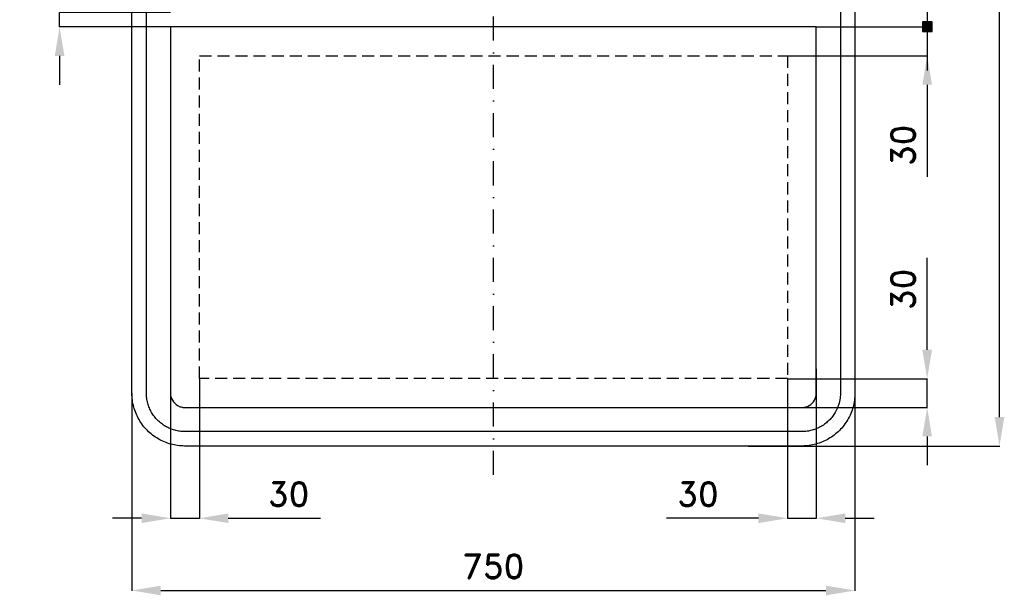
# Model space of a CAD drawing. Header units: millimetres. Extents: x -491 to 530, y -655 to 585.
# Tile 1 of 2: x -491 to 530, y -655 to -57. Entities that reach past the tile are written whole.
import ezdxf

# ---------------------------------------------------------------- set-up
doc = ezdxf.new("R2010")
doc.units = ezdxf.units.MM
doc.header["$LTSCALE"] = 5
doc.linetypes.add('ČERCHOVANÁX2', pattern=[2, 1, -0.5, 0, -0.5])
doc.linetypes.add('ČÁRKOVANÁX2', pattern=[1.5, 1, -0.5])
doc.layers.add('Kóty', color=2, linetype='Continuous')
doc.layers.add('Značka', color=7, linetype='Continuous')
doc.styles.get("Standard").update_dxf_attribs({"font": 'romand.shx', "height": 25})
doc.dimstyles.get("Standard").update_dxf_attribs({"dimtxt": 25, "dimasz": 30, "dimexe": 0.18, "dimexo": 0.0625, "dimgap": 12.5, "dimtad": 1, "dimdec": 0, "dimzin": 0, "dimdsep": 46, "dimtxsty": 'Standard', "dimcen": 0.09, "dimadec": 0, "dimazin": 0, "dimtfac": 1, "dimtdec": 0, "dimtofl": 0, "dimtmove": 0, "dimatfit": 3, "dimfxl": 1, "dimtolj": 1, "dimtzin": 0, "dimarcsym": 0})

# ---------------------------------------------------------------- blocks, each defined once
blk = doc.blocks.new('*D0')
at = {"layer": 'Defpoints', "color": 0, "transparency": 16777216}
for p in [(-450, -50), (-335, -50), (-335, -65)]:
    blk.add_point(p, dxfattribs=at)
at = {"layer": 'Kóty', "color": 0, "lineweight": -2, "transparency": 16777216}
for p, q in [((-450, -20), (-450, 71.9)), ((-335.1, -50), (-450.2, -50)), ((-335.1, -65), (-450.2, -65)), ((-450, -95), (-450, -125))]:
    blk.add_line(p, q, dxfattribs=at)
at = {"layer": 'Kóty', "color": 0, "transparency": 16777216}
for points in [[(-455, -20), (-445, -20), (-450, -50)], [(-455, -95), (-445, -95), (-450, -65)]]:
    blk.add_solid(points, dxfattribs=at)
at = {"layer": 'Kóty', "color": 0, "transparency": 16777216, "insert": (-475, 41), "char_height": 25, "attachment_point": 5, "rotation": 90}
blk.add_mtext('\\A1;15', dxfattribs=at)
blk = doc.blocks.new('*D1')
at = {"layer": 'Defpoints', "color": 0, "transparency": 16777216}
for p in [(-335, -431), (-305, -430), (-305, -575)]:
    blk.add_point(p, dxfattribs=at)
at = {"layer": 'Kóty', "color": 0, "lineweight": -2, "transparency": 16777216}
for p, q in [((-335, -431), (-335, -575.2)), ((-305, -430.1), (-305, -575.2)), ((-365, -575), (-395, -575)), ((-275, -575), (-179.5, -575))]:
    blk.add_line(p, q, dxfattribs=at)
at = {"layer": 'Kóty', "color": 0, "transparency": 16777216}
for points in [[(-365, -570), (-365, -580), (-335, -575)], [(-275, -570), (-275, -580), (-305, -575)]]:
    blk.add_solid(points, dxfattribs=at)
at = {"layer": 'Kóty', "color": 0, "transparency": 16777216, "insert": (-212.3, -550), "char_height": 25, "attachment_point": 5}
blk.add_mtext('\\A1;30', dxfattribs=at)
blk = doc.blocks.new('*D2')
at = {"layer": 'Defpoints', "color": 0, "transparency": 16777216}
for p in [(335, -419.9), (305, -430), (305, -575)]:
    blk.add_point(p, dxfattribs=at)
at = {"layer": 'Kóty', "color": 0, "lineweight": -2, "transparency": 16777216}
for p, q in [((335, -419.9), (335, -575.2)), ((305, -430.1), (305, -575.2)), ((275, -575), (179.5, -575)), ((365, -575), (395, -575))]:
    blk.add_line(p, q, dxfattribs=at)
at = {"layer": 'Kóty', "color": 0, "transparency": 16777216}
for points in [[(275, -570), (275, -580), (305, -575)], [(365, -570), (365, -580), (335, -575)]]:
    blk.add_solid(points, dxfattribs=at)
at = {"layer": 'Kóty', "color": 0, "transparency": 16777216, "insert": (212.3, -550), "char_height": 25, "attachment_point": 5}
blk.add_mtext('\\A1;30', dxfattribs=at)
blk = doc.blocks.new('*D3')
at = {"layer": 'Defpoints', "color": 0, "transparency": 16777216}
for p in [(305, -430.1), (450, -430.1), (297.5, -460)]:
    blk.add_point(p, dxfattribs=at)
at = {"layer": 'Kóty', "color": 0, "lineweight": -2, "transparency": 16777216}
for p, q in [((450, -400.1), (450, -304.6)), ((305.1, -430.1), (450.2, -430.1)), ((297.6, -460), (450.2, -460)), ((450, -490), (450, -520))]:
    blk.add_line(p, q, dxfattribs=at)
at = {"layer": 'Kóty', "color": 0, "transparency": 16777216}
for points in [[(445, -400.1), (455, -400.1), (450, -430.1)], [(445, -490), (455, -490), (450, -460)]]:
    blk.add_solid(points, dxfattribs=at)
at = {"layer": 'Kóty', "color": 0, "transparency": 16777216, "insert": (425, -337.3), "char_height": 25, "attachment_point": 5, "rotation": 90}
blk.add_mtext('\\A1;30', dxfattribs=at)
blk = doc.blocks.new('*D4')
at = {"layer": 'Defpoints', "color": 0, "transparency": 16777216}
for p in [(276.7, 500), (525, 500), (264.4, -500)]:
    blk.add_point(p, dxfattribs=at)
at = {"layer": 'Kóty', "color": 0, "lineweight": -2, "transparency": 16777216}
for p, q in [((276.7, 500), (525.2, 500)), ((525, -470), (525, 470)), ((264.4, -500), (525.2, -500))]:
    blk.add_line(p, q, dxfattribs=at)
at = {"layer": 'Kóty', "color": 0, "transparency": 16777216}
for points in [[(520, 470), (530, 470), (525, 500)], [(520, -470), (530, -470), (525, -500)]]:
    blk.add_solid(points, dxfattribs=at)
at = {"layer": 'Kóty', "color": 0, "transparency": 16777216, "insert": (500, 0), "char_height": 25, "attachment_point": 5, "rotation": 90}
blk.add_mtext('\\A1;1000', dxfattribs=at)
blk = doc.blocks.new('*D5')
at = {"layer": 'Defpoints', "color": 0, "transparency": 16777216}
for p in [(-375, -445), (375, -445.432), (375, -650)]:
    blk.add_point(p, dxfattribs=at)
at = {"layer": 'Kóty', "color": 0, "lineweight": -2, "transparency": 16777216}
for p, q in [((-375, -445.0625), (-375, -650.18)), ((375, -445.4945), (375, -650.18)), ((-345, -650), (345, -650))]:
    blk.add_line(p, q, dxfattribs=at)
at = {"layer": 'Kóty', "color": 0, "transparency": 16777216}
for points in [[(-345, -645), (-345, -655), (-375, -650)], [(345, -645), (345, -655), (375, -650)]]:
    blk.add_solid(points, dxfattribs=at)
at = {"layer": 'Kóty', "color": 0, "transparency": 16777216, "insert": (0, -625), "char_height": 25, "attachment_point": 5}
blk.add_mtext('\\A1;750', dxfattribs=at)

msp = doc.modelspace()

# ---------------------------------------------------------------- hatches: boundary and pattern name
at = {"layer": 'Kóty'}
h = msp.add_hatch(color=256, dxfattribs=at)
h.dxf.hatch_style = 1
h.paths.add_polyline_path([(445.18, -69.82), (455.18, -69.82), (455.18, -59.82), (445.18, -59.82)])

# ---------------------------------------------------------------- linework, layer by layer
for p, q in [((450, -10.015), (450, -110)), ((335.062, -65), (450.18, -65)), ((305.062, -95), (450.18, -95)), ((450, -125), (450, -220.476))]:
    msp.add_line(p, q, dxfattribs=at)
for points in [[(-450, -65), (-450, -50)], [(445.18, -59.82), (455.18, -69.82)], [(455.18, -59.82), (445.18, -69.82)], [(450, -460), (450, -430.063)], [(-335, -575), (-305, -575)], [(305, -575), (335, -575)]]:
    msp.add_lwpolyline(points, dxfattribs=at)
msp.add_lwpolyline([(445.18, -69.82), (455.18, -69.82), (455.18, -59.82), (445.18, -59.82)], close=True, dxfattribs=at)
msp.add_solid([(445, -125), (455, -125), (450, -95)], dxfattribs=at)
at = {"layer": 'Značka', "color": 6, "linetype": 'ČERCHOVANÁX2', "ltscale": 5}
msp.add_lwpolyline([(0, -530), (0, 530)], dxfattribs=at)
at = {"layer": 'Značka', "color": 3}
for points in [[(-320, -500), (-320.21, -499.999), (-320.43, -499.998, -0.0321799), (-327.53, -499.501, -0.0354512), (-334.51, -498.051, -0.0362747), (-341.26, -495.769, -0.0344244), (-347.62, -492.559, -0.0337206), (-353.55, -488.607, -0.0340797), (-358.89, -483.891, -0.0341988), (-363.61, -478.554, -0.0342336), (-367.56, -472.625, -0.0340342), (-370.74, -466.258, -0.0333953), (-373.05, -459.513, -0.0341074), (-374.52, -452.53, -0.0367427), (-375, -445.432), (-375, -445.216), (-375, -445), (-375, 445)], [(-320, -485), (-320.15, -485), (-320.31, -484.999, -0.0321723), (-325.48, -484.637, -0.0354428), (-330.55, -483.582, -0.0362649), (-335.46, -481.923, -0.0344196), (-340.09, -479.589, -0.0337189), (-344.4, -476.714, -0.0340894), (-348.28, -473.284, -0.0342238), (-351.71, -469.403, -0.0342452), (-354.59, -465.091, -0.0340503), (-356.9, -460.46, -0.0334156), (-358.58, -455.555, -0.0341061), (-359.65, -450.477, -0.0367408), (-360, -445.314), (-360, -445.157), (-360, -445), (-360, 445)], [(375, 445), (375, -445), (375, -445.216), (375, -445.432, -0.0321536), (374.5, -452.534, -0.035396), (373.05, -459.513, -0.0362164), (370.77, -466.263, -0.0343847), (367.56, -472.625, -0.0336938), (363.61, -478.552, -0.0340825), (358.89, -483.891, -0.0341993), (353.56, -488.611, -0.0342274), (347.63, -492.559, -0.0340611), (341.26, -495.746, -0.0334238), (334.52, -498.051, -0.0341378), (327.53, -499.525, -0.0367476), (320.43, -499.998), (320.22, -499.999), (320, -500), (-320, -500)], [(360, 445), (360, -445), (360, -445.157), (360, -445.314), (359.64, -450.479), (358.58, -455.555), (356.93, -460.464), (354.59, -465.091, -0.0336928), (351.72, -469.402, -0.0341114), (348.29, -473.284, -0.0342342), (344.41, -476.717, -0.0342564), (340.09, -479.589, -0.0340713), (335.46, -481.906, -0.0334198), (330.56, -483.582, -0.0341179), (325.48, -484.654, -0.0367402), (320.32, -484.999), (320.16, -485), (320, -485), (-320, -485)], [(-335, -65), (-335, -445), (-335, -445.059), (-335, -445.118), (-334.86, -447.055), (-334.47, -448.958), (-333.84, -450.799), (-332.97, -452.534), (-331.89, -454.151), (-330.6, -455.607), (-329.15, -456.894), (-327.53, -457.971, 0.0340479), (-325.8, -458.84, 0.0334016), (-323.96, -459.468, 0.0341191), (-322.05, -459.87, 0.0367492), (-320.12, -460), (-320.06, -460), (-320, -460)], [(-320, -460), (320, -460), (320.06, -460), (320.12, -460, 0.032178), (322.06, -459.864, 0.0354808), (323.96, -459.468, 0.0362606), (325.8, -458.846), (327.54, -457.971), (329.15, -456.893), (330.61, -455.607), (331.9, -454.151), (332.97, -452.534), (333.84, -450.798), (334.47, -448.958), (334.87, -447.054), (335, -445.118), (335, -445.059), (335, -445), (335, -65)]]:
    msp.add_lwpolyline(points, format="xyb", dxfattribs=at)
msp.add_lwpolyline([(335, -65), (-335, -65)], dxfattribs=at)
at = {"layer": 'Značka', "color": 6, "linetype": 'ČÁRKOVANÁX2', "ltscale": 2.5}
msp.add_lwpolyline([(-305, -430), (-305, -95), (305, -95), (305, -430), (-305, -430)], dxfattribs=at)

# ---------------------------------------------------------------- texts
at = {"layer": 'Kóty', "insert": (425, -187.738), "char_height": 25, "attachment_point": 5, "rotation": 90}
msp.add_mtext('\\A1;30', dxfattribs=at)

# ---------------------------------------------------------------- dimensions: what is measured, and where the dimension line sits
at = {"layer": 'Kóty'}
for base, p1, p2, picture, middle in [((525, 500), (264.356, -500), (276.659, 500), '*D4', (500, 0)), ((-450, -50), (-335, -65), (-335, -50), '*D0', (-475, 40.952)), ((450, -430.063), (297.545, -460), (305, -430.063), '*D3', (425, -337.324))]:
    dim = msp.add_linear_dim(base=base, p1=p1, p2=p2, angle=90, dimstyle='Standard', dxfattribs=at)
    dim.commit()
    dim.dimension.update_dxf_attribs({"geometry": picture, "text_midpoint": middle})
for base, p1, p2, picture, middle in [((305, -575), (335, -419.851), (305, -430), '*D2', (212.262, -550)), ((-305, -575), (-335, -430.953), (-305, -430), '*D1', (-212.262, -550)), ((375, -650), (-375, -445), (375, -445.432), '*D5', (0, -625))]:
    dim = msp.add_linear_dim(base=base, p1=p1, p2=p2, dimstyle='Standard', dxfattribs=at)
    dim.commit()
    dim.dimension.update_dxf_attribs({"geometry": picture, "text_midpoint": middle})

doc.saveas('drawing.dxf')
